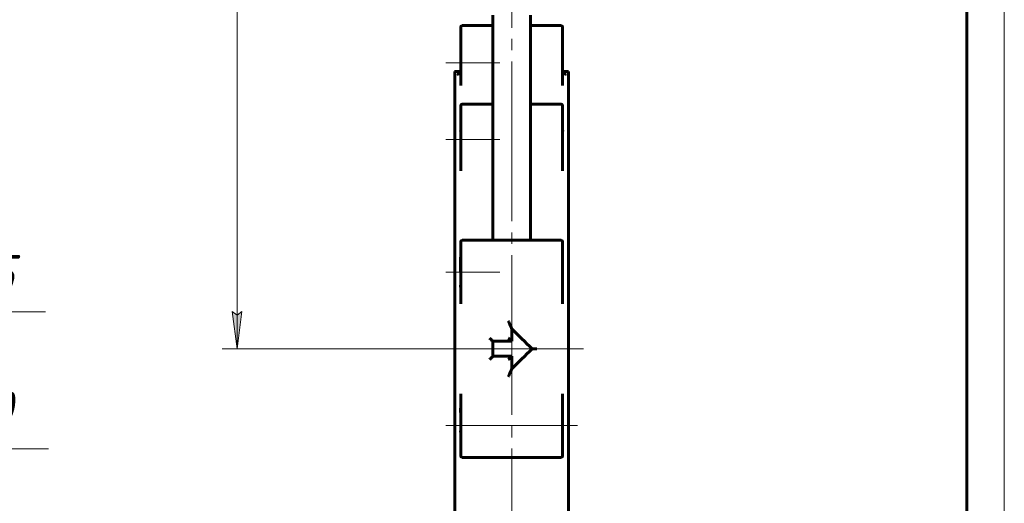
# Model space of a CAD drawing. Header units: millimetres. Extents: x -98 to 297, y 0 to 429.
# Tile 4 of 6: x 166 to 297, y 116 to 180. Entities that reach past the tile are written whole.
import ezdxf

# ---------------------------------------------------------------- set-up
doc = ezdxf.new("R2010")
doc.units = ezdxf.units.MM
for name, pattern in [('K5LT_AXLED', [25.827431, 21.327431, -1.5, 1.5, -1.5]), ('K5LT_BASIC', [0]), ('K5LT_THIN', [0])]:
    doc.linetypes.add(name, pattern=pattern)
doc.layers.add('Системный слой', color=7, linetype='Continuous')
doc.layers.add('Системный слой (1)', color=7, linetype='Continuous', true_color=0x6c6c6c)
doc.styles.add('KDIMTEXTSTYLE', font='txt', dxfattribs={"width": 0.96, "oblique": 15, "height": 5})
doc.styles.add('KTEXTSTYLE', font='txt', dxfattribs={"width": 0.96, "height": 5})
doc.dimstyles.new('KDIMSTYLE (0.20)', dxfattribs={"dimtxt": 5, "dimasz": 1, "dimexe": 2, "dimexo": 0, "dimgap": 1, "dimtad": 1, "dimlfac": 5, "dimtxsty": 'KDIMTEXTSTYLE', "dimsah": 1, "dimcen": 0, "dimdle": 1, "dimadec": 0, "dimazin": 0, "dimtfac": 0.667, "dimtmove": 0, "dimatfit": 3, "dimfxl": 1, "dimtvp": 1, "dimtolj": 1, "dimtzin": 0, "dimarcsym": 0})

# ---------------------------------------------------------------- blocks, each defined once
blk = doc.blocks.new('D2')
at = {"layer": 'Системный слой (1)'}
for points in [[(67.19, 144.16), (67.84, 144.68), (62.83, 145.27), (67.52, 143.4)], [(134.55, 127.04), (129.87, 128.91), (130.19, 128.15), (129.54, 127.63)]]:
    blk.add_hatch(color=7, dxfattribs=at).paths.add_polyline_path(points)
at = {"layer": 'Системный слой (1)', "color": 7, "linetype": 'K5LT_THIN', "lineweight": 18, "true_color": 0xffffff}
for p, q in [((62.83, 145.27), (67.84, 144.68)), ((67.52, 143.4), (62.83, 145.27)), ((62.83, 145.27), (134.55, 127.04)), ((67.84, 144.68), (67.19, 144.16)), ((67.19, 144.16), (67.52, 143.4)), ((130.19, 128.15), (129.87, 128.91)), ((129.87, 128.91), (134.55, 127.04)), ((129.54, 127.63), (130.19, 128.15)), ((134.55, 127.04), (129.54, 127.63)), ((134.55, 127.04), (151.12, 122.82)), ((151.12, 122.82), (169.51, 122.82))]:
    blk.add_line(p, q, dxfattribs=at)
blk.add_arc((98.69, 136.15), 37, 162.6371, 172.0963, dxfattribs=at)
blk.add_arc((98.69, 136.15), 37, 162.6371, 172.0963, dxfattribs=at)
blk.add_wipeout([(153.12, 123.82), (153.12, 131.21), (166.93, 131.21), (166.93, 123.82)]).dxf.layer = 'Системный слой (1)'
at = {"layer": 'Системный слой (1)', "color": 7, "char_height": 5, "attachment_point": 1, "style": 'KTEXTSTYLE'}
for s, insert in [('\\fArial|b0|c204|p34;\\H5.0;\\W1.000;\\Q15;\\fGOST Type AU|b0|i0|c204|p34;\\Q15;\\W0.960;⌀', (153.12, 130.41)), ('\\fArial|b0|c204|p34;\\H5.0;\\W1.000;\\Q15;\\fGOST Type AU|b0|i0|c204|p34;\\Q15;\\W0.960;370', (156.43, 130.41))]:
    blk.add_mtext(s, dxfattribs=dict(at, insert=insert))
blk = doc.blocks.new('KDIMARROW_01')
at = {"layer": 'Системный слой'}
blk.add_hatch(color=0, dxfattribs=at).paths.add_polyline_path([(0, 0), (-5, 0.66), (-4.5, 0), (-5, -0.66)])
at = {"layer": 'Системный слой', "color": 0, "linetype": 'K5LT_THIN', "lineweight": 18}
for p, q in [((-4.5, 0), (-5, 0.66)), ((-5, 0.66), (0, 0)), ((0, 0), (-5, -0.66)), ((-5, -0.66), (-4.5, 0))]:
    blk.add_line(p, q, dxfattribs=at)
at = {"layer": 'Системный слой (1)', "color": 0, "linetype": 'K5LT_THIN', "lineweight": 18}
blk.add_line((98.69, 136.15), (98.49, 136.15), dxfattribs=at)
blk = doc.blocks.new('D3')
at = {"layer": 'Системный слой (1)'}
for points in [[(78.4, 150.77), (73.89, 153.04), (77.66, 149.68), (77.61, 150.51)], [(123.49, 119.27), (119.73, 122.63), (119.77, 121.8), (118.98, 121.54)]]:
    blk.add_hatch(color=7, dxfattribs=at).paths.add_polyline_path(points)
at = {"layer": 'Системный слой (1)', "color": 7, "linetype": 'K5LT_THIN', "lineweight": 18, "true_color": 0xffffff}
for p, q in [((73.89, 153.04), (78.4, 150.77)), ((77.66, 149.68), (73.89, 153.04)), ((73.89, 153.04), (123.49, 119.27)), ((78.4, 150.77), (77.61, 150.51)), ((77.61, 150.51), (77.66, 149.68)), ((119.77, 121.8), (119.73, 122.63)), ((119.73, 122.63), (123.49, 119.27)), ((118.98, 121.54), (119.77, 121.8)), ((123.49, 119.27), (118.98, 121.54)), ((123.49, 119.27), (137.7, 109.59)), ((137.7, 109.59), (159.13, 109.59))]:
    blk.add_line(p, q, dxfattribs=at)
blk.add_wipeout([(139.7, 110.59), (139.7, 117.97), (156.43, 117.97), (156.43, 110.59)]).dxf.layer = 'Системный слой (1)'
at = {"layer": 'Системный слой (1)', "color": 7, "insert": (139.7, 117.18), "char_height": 5, "attachment_point": 1, "style": 'KTEXTSTYLE'}
blk.add_mtext('\\fArial|b0|c204|p34;\\H5.0;\\W1.000;\\Q15;\\fGOST Type AU|b0|i0|c204|p34;\\Q15;\\W0.960;DN300', dxfattribs=at)
blk = doc.blocks.new('D4')
at = {"layer": 'Системный слой (1)'}
for points in [[(133.1, 138.72), (138.02, 139.85), (132.98, 140.03), (133.54, 139.43)], [(64.4, 132.28), (63.84, 132.88), (64.28, 133.59), (59.36, 132.46)]]:
    blk.add_hatch(color=7, dxfattribs=at).paths.add_polyline_path(points)
at = {"layer": 'Системный слой (1)', "color": 7, "linetype": 'K5LT_THIN', "lineweight": 18, "true_color": 0xffffff}
for p, q in [((138.02, 139.85), (151.12, 141.07)), ((151.12, 141.07), (169.11, 141.07)), ((59.36, 132.46), (138.02, 139.85)), ((133.54, 139.43), (132.98, 140.03)), ((132.98, 140.03), (138.02, 139.85)), ((138.02, 139.85), (133.1, 138.72)), ((133.1, 138.72), (133.54, 139.43)), ((59.36, 132.46), (64.28, 133.59)), ((64.28, 133.59), (63.84, 132.88)), ((63.84, 132.88), (64.4, 132.28)), ((64.4, 132.28), (59.36, 132.46))]:
    blk.add_line(p, q, dxfattribs=at)
blk.add_wipeout([(153.12, 142.07), (153.12, 149.46), (166.55, 149.46), (166.55, 142.07)]).dxf.layer = 'Системный слой (1)'
at = {"layer": 'Системный слой (1)', "color": 7, "char_height": 5, "attachment_point": 1, "style": 'KTEXTSTYLE'}
for s, insert in [('\\fArial|b0|c204|p34;\\H5.0;\\W1.000;\\Q15;\\fGOST Type AU|b0|i0|c204|p34;\\Q15;\\W0.960;⌀', (153.12, 148.66)), ('\\fArial|b0|c204|p34;\\H5.0;\\W1.000;\\Q15;\\fGOST Type AU|b0|i0|c204|p34;\\Q15;\\W0.960;395', (156.43, 148.66))]:
    blk.add_mtext(s, dxfattribs=dict(at, insert=insert))
blk = doc.blocks.new('D5')
at = {"layer": 'Системный слой (1)'}
for points in [[(131.97, 157.45), (135.77, 160.76), (131.24, 158.54), (132.02, 158.27)], [(61.61, 111.55), (66.14, 113.77), (65.36, 114.04), (65.41, 114.86)]]:
    blk.add_hatch(color=7, dxfattribs=at).paths.add_polyline_path(points)
at = {"layer": 'Системный слой (1)', "color": 7, "linetype": 'K5LT_THIN', "lineweight": 18, "true_color": 0xffffff}
for p, q in [((135.77, 160.76), (146.11, 167.62)), ((146.11, 167.62), (164.1, 167.62)), ((61.61, 111.55), (135.77, 160.76)), ((131.24, 158.54), (135.77, 160.76)), ((135.77, 160.76), (131.97, 157.45)), ((132.02, 158.27), (131.24, 158.54)), ((131.97, 157.45), (132.02, 158.27)), ((61.61, 111.55), (65.41, 114.86)), ((65.41, 114.86), (65.36, 114.04)), ((66.14, 113.77), (61.61, 111.55)), ((65.36, 114.04), (66.14, 113.77))]:
    blk.add_line(p, q, dxfattribs=at)
blk.add_wipeout([(148.11, 168.62), (148.11, 176), (161.54, 176), (161.54, 168.62)]).dxf.layer = 'Системный слой (1)'
at = {"layer": 'Системный слой (1)', "color": 7, "char_height": 5, "attachment_point": 1, "style": 'KTEXTSTYLE'}
for s, insert in [('\\fArial|b0|c204|p34;\\H5.0;\\W1.000;\\Q15;\\fGOST Type AU|b0|i0|c204|p34;\\Q15;\\W0.960;⌀', (148.11, 175.21)), ('\\fArial|b0|c204|p34;\\H5.0;\\W1.000;\\Q15;\\fGOST Type AU|b0|i0|c204|p34;\\Q15;\\W0.960;445', (151.41, 175.21))]:
    blk.add_mtext(s, dxfattribs=dict(at, insert=insert))
blk = doc.blocks.new('U13')
at = {"layer": 'Системный слой (1)', "color": 143, "linetype": 'K5LT_BASIC', "lineweight": 60, "true_color": 0x33acca}
for p, q in [((224.49, 148.38), (224.49, 146.47)), ((224.49, 144.65), (224.49, 144.38))]:
    blk.add_line(p, q, dxfattribs=at)
blk = doc.blocks.new('U14')
at = {"layer": 'Системный слой (1)', "color": 143, "linetype": 'K5LT_BASIC', "lineweight": 60, "true_color": 0x33acca}
for p, q in [((224.49, 128.23), (224.49, 127.65)), ((224.49, 125.21), (224.49, 125.03))]:
    blk.add_line(p, q, dxfattribs=at)
blk = doc.blocks.new('U16')
at = {"layer": 'Системный слой (1)', "color": 143, "linetype": 'K5LT_BASIC', "lineweight": 60, "true_color": 0x33acca}
for p, q in [((224.49, 173.19), (224.48, 173.17)), ((224.48, 173.17), (224.48, 173.15)), ((224.49, 173.21), (224.49, 173.19))]:
    blk.add_line(p, q, dxfattribs=at)
blk = doc.blocks.new('U19')
at = {"layer": 'Системный слой (1)', "color": 143, "linetype": 'K5LT_BASIC', "lineweight": 60, "true_color": 0x33acca}
for p, q in [((223.69, 173.15), (224.48, 173.15)), ((238.11, 173.15), (238.89, 173.15))]:
    blk.add_line(p, q, dxfattribs=at)
blk = doc.blocks.new('U20')
at = {"layer": 'Системный слой (1)', "color": 143, "linetype": 'K5LT_BASIC', "lineweight": 60, "true_color": 0x33acca}
for p, q in [((238.1, 173.21), (238.1, 173.19)), ((238.1, 173.19), (238.1, 173.17)), ((238.1, 173.17), (238.11, 173.15))]:
    blk.add_line(p, q, dxfattribs=at)
blk = doc.blocks.new('D8')
at = {"layer": 'Системный слой (1)'}
for points in [[(195.32, 377.55), (194.66, 382.55), (194, 377.55), (194.66, 378.05)], [(194.66, 136.15), (195.32, 141.15), (194.66, 140.65), (194, 141.15)]]:
    blk.add_hatch(color=7, dxfattribs=at).paths.add_polyline_path(points)
at = {"layer": 'Системный слой (1)', "color": 7, "linetype": 'K5LT_THIN', "lineweight": 18, "true_color": 0xffffff}
for p, q in [((215.29, 382.55), (192.66, 382.55)), ((194, 377.55), (194.66, 382.55)), ((194.66, 382.55), (195.32, 377.55)), ((194.66, 382.55), (194.66, 136.15)), ((194.66, 378.05), (194, 377.55)), ((195.32, 377.55), (194.66, 378.05)), ((194.66, 136.15), (194, 141.15)), ((194, 141.15), (194.66, 140.65)), ((194.66, 140.65), (195.32, 141.15)), ((195.32, 141.15), (194.66, 136.15)), ((226.19, 136.15), (192.66, 136.15))]:
    blk.add_line(p, q, dxfattribs=at)
blk.add_wipeout([(193.66, 252.76), (186.28, 252.76), (186.28, 265.43), (193.66, 265.43)]).dxf.layer = 'Системный слой (1)'
at = {"layer": 'Системный слой (1)', "color": 7, "insert": (187.07, 252.76), "char_height": 5, "attachment_point": 1, "rotation": 90, "style": 'KTEXTSTYLE'}
blk.add_mtext('\\fArial|b0|c204|p34;\\H5.0;\\W1.000;\\Q15;\\fGOST Type AU|b0|i0|c204|p34;\\Q15;\\W0.960;1232', dxfattribs=at)
blk = doc.blocks.new('U25')
at = {"color": 7, "linetype": 'K5LT_THIN', "lineweight": 18, "true_color": 0xffffff}
blk.add_line((297, 420), (297, 0), dxfattribs=at)
at = {"color": 143, "linetype": 'K5LT_BASIC', "lineweight": 60, "true_color": 0x33acca}
blk.add_line((292, 415), (292, 5), dxfattribs=at)

msp = doc.modelspace()

# ---------------------------------------------------------------- dimensions: what is measured, and where the dimension line sits
at = {"layer": 'Системный слой (1)', "color": 7}
dim = msp.add_diameter_dim_2p(p1=(-80.6034, 181.7452), p2=(277.9857, 90.5648), dimstyle='KDIMSTYLE (0.20)', override={"dimtih": 1, "dimtoh": 1, "dimpost": '\\fGOST Type AU|b0|c204|p34;\\H5.0;\\W0.960;\\Q15;<>', "dimblk1": 'KDIMARROW_01', "dimblk2": 'KDIMARROW_01', "dimclrt": 7, "dimtol": 1, "dimtp": 0, "dimtm": 0, "dimtdec": 5, "dimtmove": 1, "dimatfit": 2, "dimtolj": 1}, dxfattribs=at)
dim.commit()
dim.dimension.update_dxf_attribs({"geometry": 'D2', "text_midpoint": (153.1189, 122.8239), "dimtype": 163})

# ---------------------------------------------------------------- next in the draw order: dimensions: what is measured, and where the dimension line sits
dim = msp.add_diameter_dim_2p(p1=(-25.2914, 220.5844), p2=(222.6737, 51.7256), dimstyle='KDIMSTYLE (0.20)', override={"dimtih": 1, "dimtoh": 1, "dimpost": '\\fGOST Type AU|b0|c204|p34;\\H5.0;\\W0.960;\\Q15;<>', "dimblk1": 'KDIMARROW_01', "dimblk2": 'KDIMARROW_01', "dimclrt": 7, "dimtol": 1, "dimtp": 0, "dimtm": 0, "dimtdec": 5, "dimtmove": 1, "dimatfit": 2, "dimtolj": 1}, dxfattribs=at)
dim.commit()
dim.dimension.update_dxf_attribs({"geometry": 'D3', "text_midpoint": (139.6987, 109.5917), "dimtype": 163})

# ---------------------------------------------------------------- next in the draw order: dimensions: what is measured, and where the dimension line sits
dim = msp.add_diameter_dim_2p(p1=(-97.9449, 117.7021), p2=(295.3272, 154.6079), dimstyle='KDIMSTYLE (0.20)', override={"dimtih": 1, "dimtoh": 1, "dimpost": '\\fGOST Type AU|b0|c204|p34;\\H5.0;\\W0.960;\\Q15;<>', "dimblk1": 'KDIMARROW_01', "dimblk2": 'KDIMARROW_01', "dimclrt": 7, "dimtol": 1, "dimtp": 0, "dimtm": 0, "dimtdec": 5, "dimtmove": 1, "dimatfit": 2, "dimtolj": 1}, dxfattribs=at)
dim.commit()
dim.dimension.update_dxf_attribs({"geometry": 'D4', "text_midpoint": (153.1189, 141.075), "dimtype": 163})

# ---------------------------------------------------------------- next in the draw order: dimensions: what is measured, and where the dimension line sits
dim = msp.add_diameter_dim_2p(p1=(-86.7002, 13.1253), p2=(284.0825, 259.1847), dimstyle='KDIMSTYLE (0.20)', override={"dimtih": 1, "dimtoh": 1, "dimpost": '\\fGOST Type AU|b0|c204|p34;\\H5.0;\\W0.960;\\Q15;<>', "dimblk1": 'KDIMARROW_01', "dimblk2": 'KDIMARROW_01', "dimclrt": 7, "dimtol": 1, "dimtp": 0, "dimtm": 0, "dimtdec": 5, "dimtmove": 1, "dimatfit": 2, "dimtolj": 1}, dxfattribs=at)
dim.commit()
dim.dimension.update_dxf_attribs({"geometry": 'D5', "text_midpoint": (148.1071, 167.6212), "dimtype": 163})

# ---------------------------------------------------------------- next in the draw order: linework, layer by layer
at = {"layer": 'Системный слой (1)', "color": 30, "linetype": 'K5LT_AXLED', "lineweight": 18, "true_color": 0xff8000}
for p, q in [((231.2943, 101.5172), (231.2943, 384.555)), ((224.4943, 136.155), (238.0943, 136.155)), ((240.0943, 125.9316), (222.4943, 125.9316))]:
    msp.add_line(p, q, dxfattribs=at)
at = {"layer": 'Системный слой (1)', "color": 143, "linetype": 'K5LT_BASIC', "lineweight": 60, "true_color": 0x33acca}
for p, q in [((228.7943, 180.655), (228.7943, 150.6372)), ((233.7943, 180.655), (233.7943, 150.6372)), ((224.4943, 174.2915), (224.4943, 179.075)), ((224.4943, 176.3091), (224.4943, 179.075)), ((228.5943, 179.275), (224.6943, 179.275)), ((237.8943, 179.275), (233.9943, 179.275)), ((238.0943, 174.2915), (238.0943, 179.075)), ((224.4943, 176.3091), (224.4943, 176.2585)), ((224.4943, 171.3043), (224.4943, 174.2915)), ((238.0943, 171.3043), (238.0943, 174.2915)), ((223.6943, 173.155), (223.6943, 99.155)), ((224.4942, 172.3084), (224.4943, 172.3113)), ((224.4943, 172.309), (224.4942, 172.3082)), ((224.4943, 173.2714), (224.4943, 173.2712)), ((238.0943, 173.2714), (238.0943, 173.2712)), ((238.0943, 172.3084), (238.0943, 172.3113)), ((238.0943, 172.309), (238.0943, 172.3082)), ((238.8943, 173.155), (238.8943, 99.155)), ((224.4943, 162.1058), (224.4943, 168.5928)), ((228.5943, 168.7928), (224.6943, 168.7928)), ((237.8943, 168.7928), (233.9943, 168.7928)), ((238.0943, 162.1058), (238.0943, 168.5928)), ((224.4943, 164.8531), (224.4943, 163.1695)), ((224.4943, 163.1695), (224.4943, 162.3079)), ((224.4943, 159.9191), (224.4943, 162.1058)), ((238.0943, 159.9191), (238.0943, 162.1058)), ((224.4943, 142.9666), (224.4943, 150.4372)), ((237.8943, 150.6372), (224.6943, 150.6372)), ((238.0943, 142.9666), (238.0943, 150.4372)), ((224.4943, 146.4738), (224.4943, 145.2968)), ((224.4943, 145.2968), (224.4943, 144.6463)), ((224.4943, 142.1662), (224.4943, 142.9666)), ((238.0943, 142.1662), (238.0943, 142.9666)), ((231.2943, 138.8414), (231.2943, 137.155)), ((228.7943, 137.155), (228.7943, 135.155)), ((228.7943, 137.155), (231.2943, 137.155)), ((234.6428, 136.155), (234.0086, 136.155)), ((228.7943, 135.155), (231.2943, 135.155)), ((231.2943, 135.155), (231.2943, 133.4686)), ((224.4943, 129.3433), (224.4943, 130.1437)), ((238.0943, 129.3433), (238.0943, 130.1437)), ((224.4943, 121.8728), (224.4943, 129.3433)), ((238.0943, 121.8728), (238.0943, 129.3433)), ((237.8943, 121.6728), (224.6943, 121.6728))]:
    msp.add_line(p, q, dxfattribs=at)
for centre, start, end in [((224.6943, 179.075), 90, 180), ((224.6943, 179.075), 90, 180), ((228.5943, 179.475), 270, 0), ((228.5943, 179.475), 270, 0), ((233.9943, 179.475), 180, 270), ((233.9943, 179.475), 180, 270), ((237.8943, 179.075), 0, 90), ((237.8943, 179.075), 0, 90), ((224.6943, 168.5928), 90, 180), ((228.5943, 168.9928), 270, 0), ((233.9943, 168.9928), 180, 270), ((237.8943, 168.5928), 0, 90), ((224.6943, 150.4372), 90, 180), ((237.8943, 150.4372), 0, 90), ((224.6943, 121.8728), 180, 270), ((237.8943, 121.8728), 270, 0)]:
    msp.add_arc(centre, 0.2, start, end, dxfattribs=at)
for points, knots in [([(224.4906, 173.2075), (224.4885, 173.1894), (224.4848, 173.1724), (224.4815, 173.1532), (224.481, 173.1515), (224.4763, 173.1311), (224.471, 173.1132), (224.4589, 173.0789), (224.452, 173.0626), (224.4368, 173.0314), (224.4284, 173.0166), (224.4104, 172.9884), (224.4007, 172.9751), (224.3802, 172.9497), (224.3693, 172.9378), (224.3465, 172.9153), (224.3346, 172.9048), (224.3153, 172.8895), (224.3081, 172.8842), (224.2958, 172.8756), (224.2908, 172.8722), (224.2808, 172.8659), (224.2759, 172.8629), (224.2612, 172.8542), (224.2511, 172.8488), (224.2268, 172.8368), (224.2122, 172.8305), (224.1825, 172.8194), (224.1675, 172.8146), (224.1367, 172.8063), (224.1212, 172.8028), (224.0911, 172.7975), (224.0762, 172.7955), (224.0557, 172.7936), (224.0502, 172.7931), (224.039, 172.7924), (224.0331, 172.7921), (224.0204, 172.7917), (224.0135, 172.7915), (224.0064, 172.7915)], [0, 0, 0, 0, 1.53883975, 1.53883975, 1.69600858, 1.69600858, 3.41545684, 3.41545684, 5.1729067, 5.1729067, 6.98944608, 6.98944608, 8.86882912, 8.86882912, 10.81907558, 10.81907558, 12.834031, 12.834031, 13.99561846, 13.99561846, 14.79492371, 14.79492371, 15.55646904, 15.55646904, 17.07955971, 17.07955971, 19.22732349, 19.22732349, 21.39036884, 21.39036884, 23.54204377, 23.54204377, 25.56038582, 25.56038582, 26.29713851, 26.29713851, 27.0751967, 27.0751967, 28, 28, 28, 28]), ([(224.4943, 173.2712), (224.4943, 173.2706), (224.4943, 173.27), (224.4943, 173.2684), (224.4943, 173.2674), (224.4942, 173.2648), (224.4942, 173.2632), (224.4941, 173.2587), (224.4941, 173.2557), (224.4938, 173.2484), (224.4936, 173.2442), (224.4931, 173.2357), (224.4928, 173.2314), (224.4922, 173.223), (224.4918, 173.2187), (224.4911, 173.2122), (224.4909, 173.2098), (224.4906, 173.2075)], [0, 0, 0, 0, 0.39241982, 0.39241982, 1.04645286, 1.04645286, 2.09290572, 2.09290572, 4.05500483, 4.05500483, 6.84846488, 6.84846488, 9.64192492, 9.64192492, 12.43538496, 12.43538496, 13.96730022, 13.96730022, 13.96730022, 13.96730022]), ([(224.4943, 173.2712), (224.4943, 173.2706), (224.4943, 173.27), (224.4943, 173.2684), (224.4943, 173.2674), (224.4942, 173.2648), (224.4942, 173.2632), (224.4941, 173.2587), (224.4941, 173.2557), (224.4938, 173.2484), (224.4936, 173.2442), (224.4931, 173.2357), (224.4928, 173.2314), (224.4922, 173.223), (224.4918, 173.2187), (224.4911, 173.2122), (224.4909, 173.2098), (224.4906, 173.2075)], [0, 0, 0, 0, 0.39241982, 0.39241982, 1.04645286, 1.04645286, 2.09290572, 2.09290572, 4.05500483, 4.05500483, 6.84846488, 6.84846488, 9.64192492, 9.64192492, 12.43538496, 12.43538496, 13.96730022, 13.96730022, 13.96730022, 13.96730022]), ([(238.0943, 173.2712), (238.0943, 173.2706), (238.0943, 173.27), (238.0943, 173.2684), (238.0943, 173.2674), (238.0943, 173.2648), (238.0943, 173.2632), (238.0944, 173.2587), (238.0945, 173.2557), (238.0947, 173.2484), (238.0949, 173.2442), (238.0954, 173.2357), (238.0957, 173.2314), (238.0964, 173.223), (238.0968, 173.2187), (238.0974, 173.2122), (238.0977, 173.2098), (238.098, 173.2075)], [0, 0, 0, 0, 0.39241982, 0.39241982, 1.04645286, 1.04645286, 2.09290572, 2.09290572, 4.05500483, 4.05500483, 6.84846488, 6.84846488, 9.64192492, 9.64192492, 12.43538496, 12.43538496, 13.96730022, 13.96730022, 13.96730022, 13.96730022]), ([(238.0943, 173.2712), (238.0943, 173.2706), (238.0943, 173.27), (238.0943, 173.2684), (238.0943, 173.2674), (238.0943, 173.2648), (238.0943, 173.2632), (238.0944, 173.2587), (238.0945, 173.2557), (238.0947, 173.2484), (238.0949, 173.2442), (238.0954, 173.2357), (238.0957, 173.2314), (238.0964, 173.223), (238.0968, 173.2187), (238.0974, 173.2122), (238.0977, 173.2098), (238.098, 173.2075)], [0, 0, 0, 0, 0.39241982, 0.39241982, 1.04645286, 1.04645286, 2.09290572, 2.09290572, 4.05500483, 4.05500483, 6.84846488, 6.84846488, 9.64192492, 9.64192492, 12.43538496, 12.43538496, 13.96730022, 13.96730022, 13.96730022, 13.96730022]), ([(238.098, 173.2075), (238.1001, 173.1894), (238.1037, 173.1724), (238.107, 173.1532), (238.1075, 173.1515), (238.1122, 173.1311), (238.1175, 173.1132), (238.1296, 173.0789), (238.1365, 173.0626), (238.1518, 173.0314), (238.1601, 173.0166), (238.1781, 172.9884), (238.1878, 172.9751), (238.2083, 172.9497), (238.2192, 172.9378), (238.242, 172.9153), (238.2539, 172.9048), (238.2733, 172.8895), (238.2805, 172.8842), (238.2927, 172.8756), (238.2978, 172.8722), (238.3077, 172.8659), (238.3126, 172.8629), (238.3274, 172.8542), (238.3374, 172.8488), (238.3618, 172.8368), (238.3763, 172.8305), (238.406, 172.8194), (238.4211, 172.8146), (238.4518, 172.8063), (238.4673, 172.8028), (238.4974, 172.7975), (238.5123, 172.7955), (238.5328, 172.7936), (238.5383, 172.7931), (238.5495, 172.7924), (238.5554, 172.7921), (238.5681, 172.7917), (238.575, 172.7915), (238.5821, 172.7915)], [0, 0, 0, 0, 1.53883975, 1.53883975, 1.69600858, 1.69600858, 3.41545684, 3.41545684, 5.1729067, 5.1729067, 6.98944608, 6.98944608, 8.86882912, 8.86882912, 10.81907558, 10.81907558, 12.834031, 12.834031, 13.99561846, 13.99561846, 14.79492367, 14.79492367, 15.55646897, 15.55646897, 17.07955957, 17.07955957, 19.22732335, 19.22732335, 21.3903687, 21.3903687, 23.54204364, 23.54204364, 25.56038568, 25.56038568, 26.29713848, 26.29713848, 27.07519668, 27.07519668, 28, 28, 28, 28]), ([(224.4917, 165.2608), (224.4908, 165.2552), (224.4898, 165.2502), (224.4882, 165.2442), (224.4877, 165.2426), (224.4867, 165.2394), (224.4862, 165.2379), (224.4855, 165.2361), (224.4854, 165.2357), (224.485, 165.2348), (224.4849, 165.2343), (224.4846, 165.2336), (224.4844, 165.2332), (224.484, 165.2323), (224.4838, 165.2318), (224.4831, 165.2302), (224.4827, 165.2293), (224.4814, 165.2267), (224.4805, 165.2252), (224.4788, 165.2223), (224.4778, 165.221), (224.476, 165.2186), (224.4751, 165.2176), (224.4733, 165.2157), (224.4723, 165.2148), (224.4701, 165.213), (224.4689, 165.2121), (224.4661, 165.2103), (224.4644, 165.2093), (224.4606, 165.2073), (224.4584, 165.2063), (224.4533, 165.2042), (224.4503, 165.2032), (224.4437, 165.2012), (224.4399, 165.2002), (224.4316, 165.1984), (224.4269, 165.1977), (224.4168, 165.1964), (224.4113, 165.1959), (224.4008, 165.1953), (224.3959, 165.1952), (224.3907, 165.1952)], [0, 0, 0, 0, 1.50080349, 1.50080349, 2.1227918, 2.1227918, 2.76113403, 2.76113403, 2.9750084, 2.9750084, 3.18888278, 3.18888278, 3.36865263, 3.36865263, 3.67287893, 3.67287893, 4.25367386, 4.25367386, 5.40143556, 5.40143556, 6.82742732, 6.82742732, 8.25763742, 8.25763742, 9.69820033, 9.69820033, 11.15913574, 11.15913574, 12.64605993, 12.64605993, 14.16615317, 14.16615317, 15.72461184, 15.72461184, 17.32363697, 17.32363697, 18.96683531, 18.96683531, 20.65067534, 20.65067534, 22, 22, 22, 22]), ([(224.4943, 165.2931), (224.4943, 165.293), (224.4943, 165.2929), (224.4943, 165.2928), (224.4943, 165.2927), (224.4943, 165.2923), (224.4943, 165.2921), (224.4943, 165.2916), (224.4943, 165.2912), (224.4942, 165.29), (224.4942, 165.2893), (224.4942, 165.2872), (224.4941, 165.2858), (224.494, 165.2822), (224.4939, 165.2801), (224.4935, 165.2758), (224.4934, 165.2736), (224.4929, 165.2693), (224.4926, 165.2672), (224.4921, 165.2636), (224.4919, 165.2622), (224.4917, 165.2608)], [0, 0, 0, 0, 0.08798819, 0.08798819, 0.23463517, 0.23463517, 0.49859975, 0.49859975, 0.99719949, 0.99719949, 1.96506959, 1.96506959, 3.78344197, 3.78344197, 6.58344197, 6.58344197, 9.38344197, 9.38344197, 12.18344197, 12.18344197, 14, 14, 14, 14]), ([(238.0943, 165.2931), (238.0943, 165.293), (238.0943, 165.2929), (238.0943, 165.2928), (238.0943, 165.2927), (238.0943, 165.2923), (238.0943, 165.2921), (238.0943, 165.2916), (238.0943, 165.2912), (238.0943, 165.29), (238.0943, 165.2893), (238.0944, 165.2872), (238.0944, 165.2858), (238.0945, 165.2822), (238.0947, 165.2801), (238.095, 165.2758), (238.0952, 165.2736), (238.0956, 165.2693), (238.0959, 165.2672), (238.0964, 165.2636), (238.0966, 165.2622), (238.0968, 165.2608)], [0, 0, 0, 0, 0.08798819, 0.08798819, 0.23463517, 0.23463517, 0.49859975, 0.49859975, 0.99719949, 0.99719949, 1.96506959, 1.96506959, 3.78344197, 3.78344197, 6.58344197, 6.58344197, 9.38344197, 9.38344197, 12.18344197, 12.18344197, 14, 14, 14, 14]), ([(238.0968, 165.2608), (238.0977, 165.2552), (238.0988, 165.2502), (238.1004, 165.2442), (238.1008, 165.2426), (238.1018, 165.2394), (238.1023, 165.2379), (238.103, 165.2361), (238.1032, 165.2357), (238.1035, 165.2348), (238.1037, 165.2343), (238.104, 165.2336), (238.1041, 165.2332), (238.1045, 165.2323), (238.1047, 165.2318), (238.1054, 165.2302), (238.1059, 165.2293), (238.1072, 165.2267), (238.108, 165.2252), (238.1098, 165.2223), (238.1107, 165.221), (238.1125, 165.2186), (238.1134, 165.2176), (238.1153, 165.2157), (238.1163, 165.2148), (238.1184, 165.213), (238.1196, 165.2121), (238.1225, 165.2103), (238.1241, 165.2093), (238.1279, 165.2073), (238.1301, 165.2063), (238.1353, 165.2042), (238.1382, 165.2032), (238.1449, 165.2012), (238.1486, 165.2002), (238.157, 165.1984), (238.1616, 165.1977), (238.1717, 165.1964), (238.1773, 165.1959), (238.1878, 165.1953), (238.1927, 165.1952), (238.1979, 165.1952)], [0, 0, 0, 0, 1.50080349, 1.50080349, 2.12279181, 2.12279181, 2.76113403, 2.76113403, 2.9750084, 2.9750084, 3.18888277, 3.18888277, 3.36865262, 3.36865262, 3.67287892, 3.67287892, 4.25367384, 4.25367384, 5.40143551, 5.40143551, 6.82742726, 6.82742726, 8.25763736, 8.25763736, 9.69820028, 9.69820028, 11.15913568, 11.15913568, 12.64605988, 12.64605988, 14.16615312, 14.16615312, 15.72461178, 15.72461178, 17.32363691, 17.32363691, 18.96683525, 18.96683525, 20.65067528, 20.65067528, 22, 22, 22, 22]), ([(231.2943, 138.8414), (231.2801, 138.8742), (231.251, 138.9413), (231.1935, 139.0748), (231.141, 139.1975), (231.0735, 139.3555), (231.0177, 139.4865), (230.9351, 139.6811), (230.8827, 139.8055), (230.8471, 139.8902)], [0, 0, 0, 0, 1.01467162, 2.04626729, 3.96293318, 4.56126429, 6.55496686, 7.65842502, 10, 10, 10, 10]), ([(228.7943, 137.155), (228.7628, 137.1851), (228.7076, 137.2384), (228.6257, 137.3179), (228.547, 137.3947), (228.4542, 137.4859), (228.3838, 137.5554), (228.3471, 137.5918)], [0, 0, 0, 0, 2.01152264, 3.25343111, 4.46689081, 6.15149005, 8, 8, 8, 8]), ([(231.2943, 137.155), (231.2628, 137.1851), (231.2076, 137.2384), (231.1257, 137.3179), (231.047, 137.3947), (230.9542, 137.4859), (230.8838, 137.5554), (230.8471, 137.5918)], [0, 0, 0, 0, 2.01152264, 3.25343111, 4.46689081, 6.15149005, 8, 8, 8, 8]), ([(228.7943, 135.155), (228.7628, 135.1249), (228.7076, 135.0716), (228.6257, 134.9921), (228.547, 134.9153), (228.4542, 134.8241), (228.3838, 134.7546), (228.3471, 134.7182)], [0, 0, 0, 0, 2.01152264, 3.25343111, 4.46689081, 6.15149005, 8, 8, 8, 8]), ([(231.2943, 135.155), (231.2628, 135.1249), (231.2076, 135.0716), (231.1257, 134.9921), (231.047, 134.9153), (230.9542, 134.8241), (230.8838, 134.7546), (230.8471, 134.7182)], [0, 0, 0, 0, 2.01152264, 3.25343111, 4.46689081, 6.15149005, 8, 8, 8, 8]), ([(231.2943, 133.4686), (231.2801, 133.4358), (231.251, 133.3686), (231.1935, 133.2352), (231.141, 133.1125), (231.0735, 132.9545), (231.0177, 132.8235), (230.9351, 132.6288), (230.8827, 132.5045), (230.8471, 132.4198)], [0, 0, 0, 0, 1.01467162, 2.04626729, 3.96293318, 4.56126429, 6.55496686, 7.65842502, 10, 10, 10, 10])]:
    msp.add_open_spline(points, degree=3, knots=knots, dxfattribs=at)
for points in [[(234.0086, 136.155), (233.1033, 137.0507), (232.1981, 137.9466), (231.2943, 138.8414)], [(234.0086, 136.155), (233.1033, 135.2593), (232.1981, 134.3634), (231.2943, 133.4686)]]:
    msp.add_open_spline(points, degree=3, dxfattribs=at)

# ---------------------------------------------------------------- next in the draw order: block references
at = {"layer": 'Системный слой (1)'}
for name in ['U19', 'U16', 'U20', 'U13', 'U14']:
    msp.add_blockref(name, (0, 0), dxfattribs=at)

# ---------------------------------------------------------------- next in the draw order: dimensions: what is measured, and where the dimension line sits
at = {"layer": 'Системный слой (1)', "color": 7}
dim = msp.add_linear_dim(base=(194.6576, 382.555), p1=(226.1943, 136.155), p2=(215.2943, 382.555), angle=90, dimstyle='KDIMSTYLE (0.20)', override={"dimexo": 0, "dimpost": '\\fGOST Type AU|b0|c204|p34;\\H5.0;\\W0.960;\\Q15;<>', "dimblk1": 'KDIMARROW_01', "dimblk2": 'KDIMARROW_01', "dimse1": 0, "dimse2": 0, "dimclrt": 7, "dimtol": 1, "dimtp": 0, "dimtm": 0, "dimtdec": 5, "dimtolj": 1}, dxfattribs=at)
dim.commit()
dim.dimension.update_dxf_attribs({"geometry": 'D8', "text_midpoint": (194.6576, 259.355), "dimtype": 160})

# ---------------------------------------------------------------- next in the draw order: linework, layer by layer
at = {"layer": 'Системный слой (1)', "color": 30, "linetype": 'K5LT_AXLED', "lineweight": 18, "true_color": 0xff8000}
for p, q in [((229.6943, 174.3091), (222.4943, 174.3091)), ((229.6943, 164.0857), (222.4943, 164.0857)), ((229.6943, 146.3783), (222.4943, 146.3783)), ((221.6943, 136.155), (240.8943, 136.155))]:
    msp.add_line(p, q, dxfattribs=at)

# ---------------------------------------------------------------- next in the draw order: block references
msp.add_blockref('U25', (0, 0))

doc.saveas('drawing.dxf')
